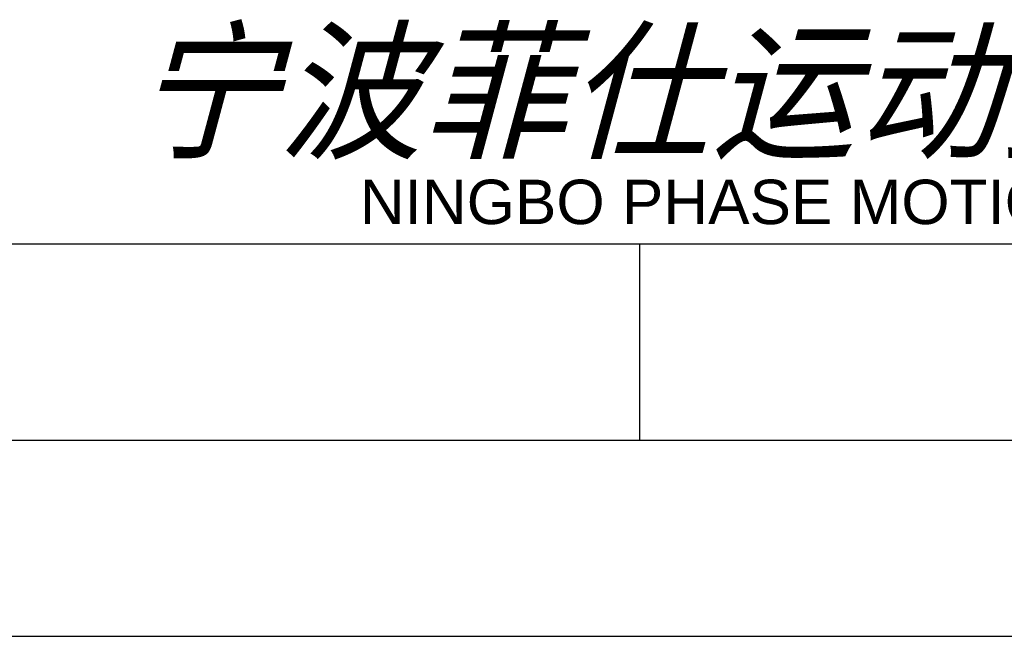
# Model space of a CAD drawing. Header units: millimetres. Extents: x -134 to 420, y 0 to 297.
# Tile 31 of 53: x 298 to 323, y 0 to 16. Entities that reach past the tile are written whole.
import ezdxf

# ---------------------------------------------------------------- set-up
doc = ezdxf.new("R2010")
doc.units = ezdxf.units.MM
doc.header["$LTSCALE"] = 23.1
doc.layers.get('0').update_dxf_attribs({"linetype": 'CONTINUOUS'})
doc.styles.add('TEXTSTYLE_7', font='txt')
doc.styles.add('TEXTSTYLE_8', font='arial.ttf')

# ---------------------------------------------------------------- blocks, each defined once
blk = doc.blocks.new('LOGO_PHASE_NINGBO_BL1', base_point=(320.75, 22.5))
at = {"color": 2, "linetype": 'CONTINUOUS', "style": 'TEXTSTYLE_7', "oblique": 15}
blk.add_text('宁波菲仕运动控制技术有限公司', height=2.82952, dxfattribs=at).set_placement((300.861, 12.461))
at = {"color": 2, "linetype": 'CONTINUOUS', "style": 'TEXTSTYLE_8'}
blk.add_text('NINGBO PHASE MOTION CONTROL CO.,LTD.', height=1.13181, dxfattribs=at).set_placement((306.617, 10.5))

msp = doc.modelspace()

# ---------------------------------------------------------------- linework, layer by layer
at = {"color": 7, "linetype": 'CONTINUOUS'}
msp.add_line((25, 10), (410, 10), dxfattribs=at)
at = {"color": 2, "linetype": 'CONTINUOUS'}
for p, q in [((313.75, 5), (313.75, 10)), ((20, 5), (415, 5)), ((237.25, 0), (420, 0))]:
    msp.add_line(p, q, dxfattribs=at)

# ---------------------------------------------------------------- block references
msp.add_blockref('LOGO_PHASE_NINGBO_BL1', (320.75, 22.49989), dxfattribs=at)

doc.saveas('drawing.dxf')
